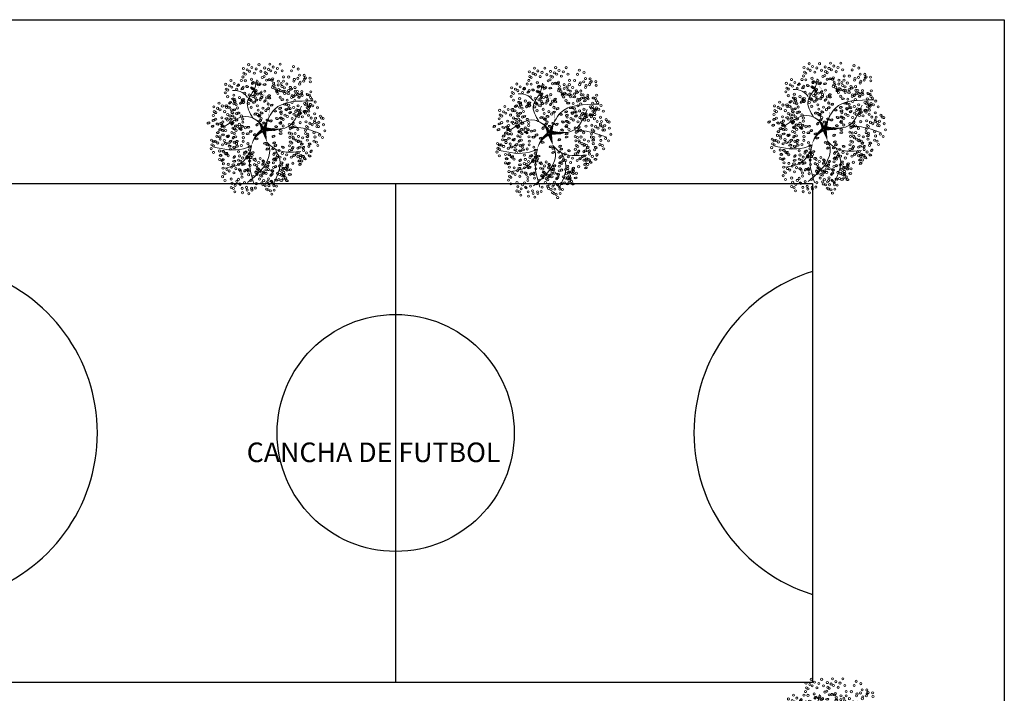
# Model space of a CAD drawing. Header units: millimetres. Extents: x 2197 to 2474, y 331 to 418.
# Tile 10 of 12: x 2276 to 2312, y 371 to 396. Entities that reach past the tile are written whole.
import ezdxf

# ---------------------------------------------------------------- set-up
doc = ezdxf.new("R2010")
doc.units = ezdxf.units.MM
doc.layers.add('01 - Vegetación', color=3, linetype='Continuous', lineweight=0)
doc.layers.add('Cotas', color=3, linetype='Continuous')

# ---------------------------------------------------------------- blocks, each defined once
blk = doc.blocks.new('17')
at = {"layer": '01 - Vegetación'}
for points in [[(4495.84, 1680.23, 1.33, 0.0221, 0.199177), (4489.97, 1684.48, 0.0221, 0.0221, 1.224983)], [(4496.02, 1680.23, 1.33, 0.0221, 0.286986), (4500.47, 1683.82, 0.0221, 0.0221, -1.494927)], [(4496.02, 1679.76, 1.77, 0.0221, 0), (4491.39, 1678.53, 0.0221, 0.0221, 0)], [(4496.02, 1679.66, 1.77, 0.0221, 0), (4500.28, 1678.15, 0.0221, 0.0221, 0)], [(4496.4, 1679.85, 1.77, 0.0221, 0.074947), (4496.4, 1672.95, 0.0221, 0.0221, 0.762797)], [(4497.07, 1679.43, 0.133, 0.0221, 0.381476), (4512.91, 1682.47, 0.0221, 0.0221, -1.841687)]]:
    blk.add_lwpolyline(points, format="xyseb", dxfattribs=at)
for points in [[(4490, 1684.47), (4488.83, 1687.51), (4489.5, 1699.09)], [(4487.73, 1684.98), (4483.44, 1688.25), (4481.42, 1694.81)], [(4497.83, 1680.19), (4501.11, 1685.48), (4497.33, 1694.81)], [(4508.5, 1685.98), (4510.45, 1688), (4511.21, 1691.78)], [(4490, 1684.47), (4482.94, 1685.23), (4475.36, 1683.47)], [(4491.39, 1678.53), (4489.02, 1677.58), (4485.46, 1677.92), (4475.87, 1685.99)], [(4500.47, 1683.82), (4506.92, 1685.99), (4511.46, 1683.47), (4515.25, 1682.46)], [(4488.74, 1675.4), (4484.7, 1673.64), (4475.11, 1676.16)], [(4491.39, 1678.53), (4489, 1675.9), (4487.73, 1665.57)], [(4496.57, 1678.43), (4497.07, 1670.86), (4505.15, 1665.32)], [(4497.07, 1679.43), (4503.89, 1675.65), (4507.17, 1660.78)], [(4497.07, 1670.11), (4496.82, 1665.57), (4494.55, 1658.01)]]:
    blk.add_spline(points, degree=3, dxfattribs=at)
blk = doc.blocks.new('16')
at = {"layer": '01 - Vegetación'}
h = blk.add_hatch(color=40, dxfattribs=at)
h.set_gradient(color1=(255, 191, 0), color2=(223, 255, 127), rotation=180, centered=1, tint=1, name='INVSPHERICAL')
edge = h.paths.add_edge_path()
edge.add_ellipse((4538.847, 1678.642), major_axis=(-0.0033, 0.0777), ratio=0.578492, start_angle=0, end_angle=360, ccw=False)
edge = h.paths.add_edge_path()
edge.add_ellipse((4538.961, 1678.487), major_axis=(-0.0349, 0.0695), ratio=0.578492, start_angle=0, end_angle=360, ccw=False)
edge = h.paths.add_edge_path()
edge.add_ellipse((4538.69, 1678.926), major_axis=(-0.0594, 0.0503), ratio=0.578492, start_angle=0, end_angle=360, ccw=False)
edge = h.paths.add_edge_path()
edge.add_ellipse((4538.676, 1678.266), major_axis=(-0.0033, 0.0777), ratio=0.578492, start_angle=0, end_angle=360, ccw=False)
edge = h.paths.add_edge_path()
edge.add_ellipse((4541.23, 1679.281), major_axis=(0.0274, 0.0728), ratio=0.578492, start_angle=0, end_angle=360, ccw=False)
edge = h.paths.add_edge_path()
edge.add_ellipse((4540.829, 1679.36), major_axis=(-0.0349, 0.0695), ratio=0.578492, start_angle=0, end_angle=360, ccw=False)
edge = h.paths.add_edge_path()
edge.add_ellipse((4541.174, 1679.607), major_axis=(-0.0349, 0.0695), ratio=0.578492, start_angle=0, end_angle=360, ccw=False)
edge = h.paths.add_edge_path()
edge.add_ellipse((4541.072, 1679.421), major_axis=(0.0274, 0.0728), ratio=0.578492, start_angle=0, end_angle=360, ccw=False)
edge = h.paths.add_edge_path()
edge.add_ellipse((4540.113, 1679.632), major_axis=(-0.0349, 0.0695), ratio=0.578492, start_angle=0, end_angle=360, ccw=False)
edge = h.paths.add_edge_path()
edge.add_ellipse((4540.279, 1679.843), major_axis=(-0.0349, 0.0695), ratio=0.578492, start_angle=0, end_angle=360, ccw=False)
edge = h.paths.add_edge_path()
edge.add_ellipse((4540.165, 1679.999), major_axis=(-0.0033, 0.0777), ratio=0.578492, start_angle=0, end_angle=360, ccw=False)
edge = h.paths.add_edge_path()
edge.add_ellipse((4540.499, 1679.956), major_axis=(-0.0033, 0.0777), ratio=0.578492, start_angle=0, end_angle=360, ccw=False)
edge = h.paths.add_edge_path()
edge.add_ellipse((4540.629, 1679.513), major_axis=(-0.0594, 0.0503), ratio=0.578492, start_angle=0, end_angle=360, ccw=False)
edge = h.paths.add_edge_path()
edge.add_ellipse((4540.551, 1680.278), major_axis=(0.0274, 0.0728), ratio=0.578492, start_angle=0, end_angle=360, ccw=False)
edge = h.paths.add_edge_path()
edge.add_ellipse((4539.201, 1679.744), major_axis=(-0.0033, 0.0777), ratio=0.578492, start_angle=0, end_angle=360, ccw=False)
edge = h.paths.add_edge_path()
edge.add_ellipse((4539.14, 1679.893), major_axis=(0.0274, 0.0728), ratio=0.578492, start_angle=0, end_angle=360, ccw=False)
edge = h.paths.add_edge_path()
edge.add_ellipse((4539.208, 1680.126), major_axis=(-0.0033, 0.0777), ratio=0.578492, start_angle=0, end_angle=360, ccw=False)
edge = h.paths.add_edge_path()
edge.add_ellipse((4538.979, 1680.681), major_axis=(-0.0594, 0.0503), ratio=0.578492, start_angle=0, end_angle=360, ccw=False)
edge = h.paths.add_edge_path()
edge.add_ellipse((4538.577, 1680.728), major_axis=(-0.0033, 0.0777), ratio=0.578492, start_angle=0, end_angle=360, ccw=False)
edge = h.paths.add_edge_path()
edge.add_ellipse((4538.926, 1680.033), major_axis=(0.0274, 0.0728), ratio=0.578492, start_angle=0, end_angle=360, ccw=False)
edge = h.paths.add_edge_path()
edge.add_ellipse((4538.95, 1679.842), major_axis=(0.0274, 0.0728), ratio=0.578492, start_angle=0, end_angle=360, ccw=False)
edge = h.paths.add_edge_path()
edge.add_ellipse((4538.621, 1680.191), major_axis=(-0.0349, 0.0695), ratio=0.578492, start_angle=0, end_angle=360, ccw=False)
edge = h.paths.add_edge_path()
edge.add_ellipse((4538.328, 1680.411), major_axis=(0.0274, 0.0728), ratio=0.578492, start_angle=0, end_angle=360, ccw=False)
edge = h.paths.add_edge_path()
edge.add_ellipse((4538.283, 1680.138), major_axis=(-0.0594, 0.0503), ratio=0.578492, start_angle=0, end_angle=360, ccw=False)
edge = h.paths.add_edge_path()
edge.add_ellipse((4538.32, 1679.993), major_axis=(-0.0594, 0.0503), ratio=0.578492, start_angle=0, end_angle=360, ccw=False)
edge = h.paths.add_edge_path()
edge.add_ellipse((4538.755, 1680.687), major_axis=(-0.0033, 0.0777), ratio=0.578492, start_angle=0, end_angle=360, ccw=False)
edge = h.paths.add_edge_path()
edge.add_ellipse((4538.834, 1681.261), major_axis=(-0.0349, 0.0695), ratio=0.578492, start_angle=0, end_angle=360, ccw=False)
edge = h.paths.add_edge_path()
edge.add_ellipse((4539.054, 1681.374), major_axis=(-0.0033, 0.0777), ratio=0.578492, start_angle=0, end_angle=360, ccw=False)
edge = h.paths.add_edge_path()
edge.add_ellipse((4539.147, 1681.076), major_axis=(-0.0594, 0.0503), ratio=0.578492, start_angle=0, end_angle=360, ccw=False)
edge = h.paths.add_edge_path()
edge.add_ellipse((4539.52, 1680.541), major_axis=(-0.0033, 0.0777), ratio=0.578492, start_angle=0, end_angle=360, ccw=False)
edge = h.paths.add_edge_path()
edge.add_ellipse((4539.459, 1680.689), major_axis=(0.0274, 0.0728), ratio=0.578492, start_angle=0, end_angle=360, ccw=False)
edge = h.paths.add_edge_path()
edge.add_ellipse((4539.527, 1680.923), major_axis=(-0.0033, 0.0777), ratio=0.578492, start_angle=0, end_angle=360, ccw=False)
edge = h.paths.add_edge_path()
edge.add_ellipse((4539.265, 1681.244), major_axis=(0.0274, 0.0728), ratio=0.578492, start_angle=0, end_angle=360, ccw=False)
edge = h.paths.add_edge_path()
edge.add_ellipse((4539.188, 1677.478), major_axis=(-0.0594, 0.0503), ratio=0.578492, start_angle=0, end_angle=360, ccw=False)
edge = h.paths.add_edge_path()
edge.add_ellipse((4539.473, 1678.19), major_axis=(0.0274, 0.0728), ratio=0.578492, start_angle=0, end_angle=360, ccw=False)
edge = h.paths.add_edge_path()
edge.add_ellipse((4540.696, 1678.325), major_axis=(0.0274, 0.0728), ratio=0.578492, start_angle=0, end_angle=360, ccw=False)
edge = h.paths.add_edge_path()
edge.add_ellipse((4540.33, 1678.305), major_axis=(-0.0033, 0.0777), ratio=0.578492, start_angle=0, end_angle=360, ccw=False)
edge = h.paths.add_edge_path()
edge.add_ellipse((4540.174, 1678.307), major_axis=(-0.0033, 0.0777), ratio=0.578492, start_angle=0, end_angle=360, ccw=False)
edge = h.paths.add_edge_path()
edge.add_ellipse((4540.488, 1677.717), major_axis=(-0.0594, 0.0503), ratio=0.578492, start_angle=0, end_angle=360, ccw=False)
edge = h.paths.add_edge_path()
edge.add_ellipse((4540.676, 1677.675), major_axis=(-0.0594, 0.0503), ratio=0.578492, start_angle=0, end_angle=360, ccw=False)
edge = h.paths.add_edge_path()
edge.add_ellipse((4539.469, 1677.341), major_axis=(-0.0033, 0.0777), ratio=0.578492, start_angle=0, end_angle=360, ccw=False)
edge = h.paths.add_edge_path()
edge.add_ellipse((4539.773, 1677.406), major_axis=(-0.0594, 0.0503), ratio=0.578492, start_angle=0, end_angle=360, ccw=False)
edge = h.paths.add_edge_path()
edge.add_ellipse((4539.631, 1677.23), major_axis=(-0.0349, 0.0695), ratio=0.578492, start_angle=0, end_angle=360, ccw=False)
edge = h.paths.add_edge_path()
edge.add_ellipse((4539.445, 1677.695), major_axis=(-0.0594, 0.0503), ratio=0.578492, start_angle=0, end_angle=360, ccw=False)
edge = h.paths.add_edge_path()
edge.add_ellipse((4542.676, 1679.136), major_axis=(-0.0033, 0.0777), ratio=0.578492, start_angle=0, end_angle=360, ccw=False)
edge = h.paths.add_edge_path()
edge.add_ellipse((4542.661, 1679.428), major_axis=(-0.0033, 0.0777), ratio=0.578492, start_angle=0, end_angle=360, ccw=False)
edge = h.paths.add_edge_path()
edge.add_ellipse((4542.742, 1679.554), major_axis=(-0.0033, 0.0777), ratio=0.578492, start_angle=0, end_angle=360, ccw=False)
edge = h.paths.add_edge_path()
edge.add_ellipse((4542.776, 1679.728), major_axis=(-0.0349, 0.0695), ratio=0.578492, start_angle=0, end_angle=360, ccw=False)
edge = h.paths.add_edge_path()
edge.add_ellipse((4542.477, 1679.745), major_axis=(0.0274, 0.0728), ratio=0.578492, start_angle=0, end_angle=360, ccw=False)
edge = h.paths.add_edge_path()
edge.add_ellipse((4542.578, 1680.02), major_axis=(0.0274, 0.0728), ratio=0.578492, start_angle=0, end_angle=360, ccw=False)
edge = h.paths.add_edge_path()
edge.add_ellipse((4542.466, 1680.268), major_axis=(-0.0349, 0.0695), ratio=0.578492, start_angle=0, end_angle=360, ccw=False)
edge = h.paths.add_edge_path()
edge.add_ellipse((4542.632, 1680.479), major_axis=(-0.0349, 0.0695), ratio=0.578492, start_angle=0, end_angle=360, ccw=False)
edge = h.paths.add_edge_path()
edge.add_ellipse((4542.359, 1679.577), major_axis=(-0.0594, 0.0503), ratio=0.578492, start_angle=0, end_angle=360, ccw=False)
edge = h.paths.add_edge_path()
edge.add_ellipse((4542.171, 1679.619), major_axis=(-0.0594, 0.0503), ratio=0.578492, start_angle=0, end_angle=360, ccw=False)
edge = h.paths.add_edge_path()
edge.add_ellipse((4542.246, 1679.328), major_axis=(-0.0594, 0.0503), ratio=0.578492, start_angle=0, end_angle=360, ccw=False)
edge = h.paths.add_edge_path()
edge.add_ellipse((4542.369, 1678.498), major_axis=(0.0274, 0.0728), ratio=0.578492, start_angle=0, end_angle=360, ccw=False)
edge = h.paths.add_edge_path()
edge.add_ellipse((4542.902, 1678.749), major_axis=(-0.0349, 0.0695), ratio=0.578492, start_angle=0, end_angle=360, ccw=False)
edge = h.paths.add_edge_path()
edge.add_ellipse((4542.925, 1678.897), major_axis=(-0.0349, 0.0695), ratio=0.578492, start_angle=0, end_angle=360, ccw=False)
edge = h.paths.add_edge_path()
edge.add_ellipse((4542.628, 1678.671), major_axis=(-0.0033, 0.0777), ratio=0.578492, start_angle=0, end_angle=360, ccw=False)
edge = h.paths.add_edge_path()
edge.add_ellipse((4542.11, 1678.896), major_axis=(-0.0349, 0.0695), ratio=0.578492, start_angle=0, end_angle=360, ccw=False)
edge = h.paths.add_edge_path()
edge.add_ellipse((4542.34, 1678.18), major_axis=(-0.0349, 0.0695), ratio=0.578492, start_angle=0, end_angle=360, ccw=False)
edge = h.paths.add_edge_path()
edge.add_ellipse((4538.137, 1679.191), major_axis=(-0.0349, 0.0695), ratio=0.578492, start_angle=0, end_angle=360, ccw=False)
edge = h.paths.add_edge_path()
edge.add_ellipse((4538.099, 1678.758), major_axis=(-0.0594, 0.0503), ratio=0.578492, start_angle=0, end_angle=360, ccw=False)
edge = h.paths.add_edge_path()
edge.add_ellipse((4537.796, 1678.552), major_axis=(0.0274, 0.0728), ratio=0.578492, start_angle=0, end_angle=360, ccw=False)
edge = h.paths.add_edge_path()
edge.add_ellipse((4537.776, 1678.277), major_axis=(-0.0033, 0.0777), ratio=0.578492, start_angle=0, end_angle=360, ccw=False)
edge = h.paths.add_edge_path()
edge.add_ellipse((4539.181, 1678.6), major_axis=(-0.0033, 0.0777), ratio=0.578492, start_angle=0, end_angle=360, ccw=False)
edge = h.paths.add_edge_path()
edge.add_ellipse((4538.502, 1678.968), major_axis=(-0.0594, 0.0503), ratio=0.578492, start_angle=0, end_angle=360, ccw=False)
edge = h.paths.add_edge_path()
edge.add_ellipse((4538.615, 1679.216), major_axis=(-0.0594, 0.0503), ratio=0.578492, start_angle=0, end_angle=360, ccw=False)
edge = h.paths.add_edge_path()
edge.add_ellipse((4538.188, 1679.557), major_axis=(-0.0033, 0.0777), ratio=0.578492, start_angle=0, end_angle=360, ccw=False)
edge = h.paths.add_edge_path()
edge.add_ellipse((4538.203, 1679.265), major_axis=(-0.0033, 0.0777), ratio=0.578492, start_angle=0, end_angle=360, ccw=False)
edge = h.paths.add_edge_path()
edge.add_ellipse((4538.285, 1679.391), major_axis=(-0.0033, 0.0777), ratio=0.578492, start_angle=0, end_angle=360, ccw=False)
edge = h.paths.add_edge_path()
edge.add_ellipse((4538.856, 1679.647), major_axis=(-0.0349, 0.0695), ratio=0.578492, start_angle=0, end_angle=360, ccw=False)
edge = h.paths.add_edge_path()
edge.add_ellipse((4538.272, 1678.751), major_axis=(0.0274, 0.0728), ratio=0.578492, start_angle=0, end_angle=360, ccw=False)
edge = h.paths.add_edge_path()
edge.add_ellipse((4540.863, 1678.985), major_axis=(0.0274, 0.0728), ratio=0.578492, start_angle=0, end_angle=360, ccw=False)
edge = h.paths.add_edge_path()
edge.add_ellipse((4540.823, 1678.811), major_axis=(-0.0349, 0.0695), ratio=0.578492, start_angle=0, end_angle=360, ccw=False)
edge = h.paths.add_edge_path()
edge.add_ellipse((4541.446, 1678.949), major_axis=(-0.0349, 0.0695), ratio=0.578492, start_angle=0, end_angle=360, ccw=False)
edge = h.paths.add_edge_path()
edge.add_ellipse((4540.434, 1680.393), major_axis=(-0.0033, 0.0777), ratio=0.578492, start_angle=0, end_angle=360, ccw=False)
edge = h.paths.add_edge_path()
edge.add_ellipse((4540.419, 1680.685), major_axis=(-0.0033, 0.0777), ratio=0.578492, start_angle=0, end_angle=360, ccw=False)
edge = h.paths.add_edge_path()
edge.add_ellipse((4539.773, 1680.547), major_axis=(-0.0349, 0.0695), ratio=0.578492, start_angle=0, end_angle=360, ccw=False)
edge = h.paths.add_edge_path()
edge.add_ellipse((4539.782, 1680.87), major_axis=(-0.0349, 0.0695), ratio=0.578492, start_angle=0, end_angle=360, ccw=False)
edge = h.paths.add_edge_path()
edge.add_ellipse((4539.668, 1681.126), major_axis=(0.0274, 0.0728), ratio=0.578492, start_angle=0, end_angle=360, ccw=False)
edge = h.paths.add_edge_path()
edge.add_ellipse((4540.336, 1681.276), major_axis=(0.0274, 0.0728), ratio=0.578492, start_angle=0, end_angle=360, ccw=False)
edge = h.paths.add_edge_path()
edge.add_ellipse((4540.381, 1681.413), major_axis=(-0.0349, 0.0695), ratio=0.578492, start_angle=0, end_angle=360, ccw=False)
edge = h.paths.add_edge_path()
edge.add_ellipse((4540.225, 1681.525), major_axis=(-0.0349, 0.0695), ratio=0.578492, start_angle=0, end_angle=360, ccw=False)
edge = h.paths.add_edge_path()
edge.add_ellipse((4540.009, 1681.424), major_axis=(-0.0033, 0.0777), ratio=0.578492, start_angle=0, end_angle=360, ccw=False)
edge = h.paths.add_edge_path()
edge.add_ellipse((4540.106, 1681.258), major_axis=(-0.0033, 0.0777), ratio=0.578492, start_angle=0, end_angle=360, ccw=False)
edge = h.paths.add_edge_path()
edge.add_ellipse((4540.036, 1680.989), major_axis=(-0.0594, 0.0503), ratio=0.578492, start_angle=0, end_angle=360, ccw=False)
edge = h.paths.add_edge_path()
edge.add_ellipse((4539.967, 1680.73), major_axis=(-0.0594, 0.0503), ratio=0.578492, start_angle=0, end_angle=360, ccw=False)
edge = h.paths.add_edge_path()
edge.add_ellipse((4541.92, 1680.217), major_axis=(-0.0033, 0.0777), ratio=0.578492, start_angle=0, end_angle=360, ccw=False)
edge = h.paths.add_edge_path()
edge.add_ellipse((4541.222, 1680.466), major_axis=(-0.0349, 0.0695), ratio=0.578492, start_angle=0, end_angle=360, ccw=False)
edge = h.paths.add_edge_path()
edge.add_ellipse((4541.387, 1680.676), major_axis=(-0.0349, 0.0695), ratio=0.578492, start_angle=0, end_angle=360, ccw=False)
edge = h.paths.add_edge_path()
edge.add_ellipse((4541.251, 1680.784), major_axis=(0.0274, 0.0728), ratio=0.578492, start_angle=0, end_angle=360, ccw=False)
edge = h.paths.add_edge_path()
edge.add_ellipse((4541.818, 1680.659), major_axis=(0.0274, 0.0728), ratio=0.578492, start_angle=0, end_angle=360, ccw=False)
edge = h.paths.add_edge_path()
edge.add_ellipse((4541.942, 1680.743), major_axis=(0.0274, 0.0728), ratio=0.578492, start_angle=0, end_angle=360, ccw=False)
edge = h.paths.add_edge_path()
edge.add_ellipse((4541.762, 1680.886), major_axis=(-0.0349, 0.0695), ratio=0.578492, start_angle=0, end_angle=360, ccw=False)
edge = h.paths.add_edge_path()
edge.add_ellipse((4541.592, 1681.082), major_axis=(-0.0033, 0.0777), ratio=0.578492, start_angle=0, end_angle=360, ccw=False)
edge = h.paths.add_edge_path()
edge.add_ellipse((4541.511, 1680.956), major_axis=(-0.0033, 0.0777), ratio=0.578492, start_angle=0, end_angle=360, ccw=False)
edge = h.paths.add_edge_path()
edge.add_ellipse((4541.775, 1680.201), major_axis=(-0.0594, 0.0503), ratio=0.578492, start_angle=0, end_angle=360, ccw=False)
edge = h.paths.add_edge_path()
edge.add_ellipse((4541.737, 1680.346), major_axis=(-0.0594, 0.0503), ratio=0.578492, start_angle=0, end_angle=360, ccw=False)
edge = h.paths.add_edge_path()
edge.add_ellipse((4541.843, 1679.118), major_axis=(-0.0594, 0.0503), ratio=0.578492, start_angle=0, end_angle=360, ccw=False)
edge = h.paths.add_edge_path()
edge.add_ellipse((4541.881, 1679.551), major_axis=(-0.0349, 0.0695), ratio=0.578492, start_angle=0, end_angle=360, ccw=False)
edge = h.paths.add_edge_path()
edge.add_ellipse((4542.015, 1679.29), major_axis=(-0.0349, 0.0695), ratio=0.578492, start_angle=0, end_angle=360, ccw=False)
edge = h.paths.add_edge_path()
edge.add_ellipse((4541.91, 1679.869), major_axis=(0.0274, 0.0728), ratio=0.578492, start_angle=0, end_angle=360, ccw=False)
edge = h.paths.add_edge_path()
edge.add_ellipse((4541.769, 1679.666), major_axis=(-0.0033, 0.0777), ratio=0.578492, start_angle=0, end_angle=360, ccw=False)
edge = h.paths.add_edge_path()
edge.add_ellipse((4539.676, 1679.115), major_axis=(-0.0033, 0.0777), ratio=0.578492, start_angle=0, end_angle=360, ccw=False)
edge = h.paths.add_edge_path()
edge.add_ellipse((4539.594, 1678.989), major_axis=(-0.0033, 0.0777), ratio=0.578492, start_angle=0, end_angle=360, ccw=False)
edge = h.paths.add_edge_path()
edge.add_ellipse((4539.898, 1679.531), major_axis=(-0.0033, 0.0777), ratio=0.578492, start_angle=0, end_angle=360, ccw=False)
edge = h.paths.add_edge_path()
edge.add_ellipse((4539.697, 1678.641), major_axis=(-0.0349, 0.0695), ratio=0.578492, start_angle=0, end_angle=360, ccw=False)
edge = h.paths.add_edge_path()
edge.add_ellipse((4539.398, 1678.691), major_axis=(-0.0349, 0.0695), ratio=0.578492, start_angle=0, end_angle=360, ccw=False)
edge = h.paths.add_edge_path()
edge.add_ellipse((4539.555, 1678.579), major_axis=(-0.0349, 0.0695), ratio=0.578492, start_angle=0, end_angle=360, ccw=False)
edge = h.paths.add_edge_path()
edge.add_ellipse((4540.714, 1679.167), major_axis=(0.0274, 0.0728), ratio=0.578492, start_angle=0, end_angle=360, ccw=False)
edge = h.paths.add_edge_path()
edge.add_ellipse((4540.549, 1681.79), major_axis=(-0.0349, 0.0695), ratio=0.578492, start_angle=0, end_angle=360, ccw=False)
edge = h.paths.add_edge_path()
edge.add_ellipse((4540.715, 1682.001), major_axis=(-0.0349, 0.0695), ratio=0.578492, start_angle=0, end_angle=360, ccw=False)
edge = h.paths.add_edge_path()
edge.add_ellipse((4540.848, 1681.741), major_axis=(-0.0349, 0.0695), ratio=0.578492, start_angle=0, end_angle=360, ccw=False)
edge = h.paths.add_edge_path()
edge.add_ellipse((4540.661, 1681.542), major_axis=(0.0274, 0.0728), ratio=0.578492, start_angle=0, end_angle=360, ccw=False)
edge = h.paths.add_edge_path()
edge.add_ellipse((4540.684, 1681.351), major_axis=(0.0274, 0.0728), ratio=0.578492, start_angle=0, end_angle=360, ccw=False)
edge = h.paths.add_edge_path()
edge.add_ellipse((4540.56, 1681.267), major_axis=(0.0274, 0.0728), ratio=0.578492, start_angle=0, end_angle=360, ccw=False)
edge = h.paths.add_edge_path()
edge.add_ellipse((4540.528, 1678.539), major_axis=(0.0274, 0.0728), ratio=0.578492, start_angle=0, end_angle=360, ccw=False)
edge = h.paths.add_edge_path()
edge.add_ellipse((4540.38, 1678.647), major_axis=(0.0274, 0.0728), ratio=0.578492, start_angle=0, end_angle=360, ccw=False)
edge = h.paths.add_edge_path()
edge.add_ellipse((4540.034, 1678.678), major_axis=(-0.0349, 0.0695), ratio=0.578492, start_angle=0, end_angle=360, ccw=False)
edge = h.paths.add_edge_path()
edge.add_ellipse((4540.944, 1678.493), major_axis=(0.0274, 0.0728), ratio=0.578492, start_angle=0, end_angle=360, ccw=False)
edge = h.paths.add_edge_path()
edge.add_ellipse((4541.625, 1678.77), major_axis=(-0.0349, 0.0695), ratio=0.578492, start_angle=0, end_angle=360, ccw=False)
edge = h.paths.add_edge_path()
edge.add_ellipse((4541.994, 1678.887), major_axis=(0.0274, 0.0728), ratio=0.578492, start_angle=0, end_angle=360, ccw=False)
edge = h.paths.add_edge_path()
edge.add_ellipse((4541.336, 1678.598), major_axis=(0.0274, 0.0728), ratio=0.578492, start_angle=0, end_angle=360, ccw=False)
edge = h.paths.add_edge_path()
edge.add_ellipse((4539.381, 1678.993), major_axis=(-0.0349, 0.0695), ratio=0.578492, start_angle=0, end_angle=360, ccw=False)
edge = h.paths.add_edge_path()
edge.add_ellipse((4540.938, 1681.079), major_axis=(-0.0033, 0.0777), ratio=0.578492, start_angle=0, end_angle=360, ccw=False)
edge = h.paths.add_edge_path()
edge.add_ellipse((4540.699, 1680.759), major_axis=(-0.0594, 0.0503), ratio=0.578492, start_angle=0, end_angle=360, ccw=False)
edge = h.paths.add_edge_path()
edge.add_ellipse((4540.908, 1680.857), major_axis=(-0.0349, 0.0695), ratio=0.578492, start_angle=0, end_angle=360, ccw=False)
edge = h.paths.add_edge_path()
edge.add_ellipse((4540.863, 1680.561), major_axis=(-0.0349, 0.0695), ratio=0.578492, start_angle=0, end_angle=360, ccw=False)
edge = h.paths.add_edge_path()
edge.add_ellipse((4540.564, 1680.61), major_axis=(-0.0349, 0.0695), ratio=0.578492, start_angle=0, end_angle=360, ccw=False)
edge = h.paths.add_edge_path()
edge.add_ellipse((4539.771, 1681.729), major_axis=(-0.0349, 0.0695), ratio=0.578492, start_angle=0, end_angle=360, ccw=False)
edge = h.paths.add_edge_path()
edge.add_ellipse((4540.968, 1678.302), major_axis=(0.0274, 0.0728), ratio=0.578492, start_angle=0, end_angle=360, ccw=False)
edge = h.paths.add_edge_path()
edge.add_ellipse((4541.908, 1678.227), major_axis=(-0.0033, 0.0777), ratio=0.578492, start_angle=0, end_angle=360, ccw=False)
edge = h.paths.add_edge_path()
edge.add_ellipse((4541.283, 1678.297), major_axis=(-0.0349, 0.0695), ratio=0.578492, start_angle=0, end_angle=360, ccw=False)
edge = h.paths.add_edge_path()
edge.add_ellipse((4541.463, 1678.333), major_axis=(-0.0349, 0.0695), ratio=0.578492, start_angle=0, end_angle=360, ccw=False)
edge = h.paths.add_edge_path()
edge.add_ellipse((4538.021, 1678.159), major_axis=(0.0274, 0.0728), ratio=0.578492, start_angle=0, end_angle=360, ccw=False)
edge = h.paths.add_edge_path()
edge.add_ellipse((4537.772, 1677.992), major_axis=(0.0274, 0.0728), ratio=0.578492, start_angle=0, end_angle=360, ccw=False)
edge = h.paths.add_edge_path()
edge.add_ellipse((4538.082, 1677.841), major_axis=(-0.0033, 0.0777), ratio=0.578492, start_angle=0, end_angle=360, ccw=False)
edge = h.paths.add_edge_path()
edge.add_ellipse((4538.572, 1677.966), major_axis=(-0.0349, 0.0695), ratio=0.578492, start_angle=0, end_angle=360, ccw=False)
edge = h.paths.add_edge_path()
edge.add_ellipse((4538.311, 1677.99), major_axis=(0.0274, 0.0728), ratio=0.578492, start_angle=0, end_angle=360, ccw=False)
edge = h.paths.add_edge_path()
edge.add_ellipse((4538.394, 1678.174), major_axis=(0.0274, 0.0728), ratio=0.578492, start_angle=0, end_angle=360, ccw=False)
edge = h.paths.add_edge_path()
edge.add_ellipse((4538.776, 1677.355), major_axis=(-0.0349, 0.0695), ratio=0.578492, start_angle=0, end_angle=360, ccw=False)
edge = h.paths.add_edge_path()
edge.add_ellipse((4538.597, 1677.319), major_axis=(-0.0349, 0.0695), ratio=0.578492, start_angle=0, end_angle=360, ccw=False)
edge = h.paths.add_edge_path()
edge.add_ellipse((4539.063, 1677.621), major_axis=(-0.0349, 0.0695), ratio=0.578492, start_angle=0, end_angle=360, ccw=False)
edge = h.paths.add_edge_path()
edge.add_ellipse((4539.033, 1676.828), major_axis=(0.0274, 0.0728), ratio=0.578492, start_angle=0, end_angle=360, ccw=False)
edge = h.paths.add_edge_path()
edge.add_ellipse((4539.009, 1677.162), major_axis=(0.0274, 0.0728), ratio=0.578492, start_angle=0, end_angle=360, ccw=False)
edge = h.paths.add_edge_path()
edge.add_ellipse((4538.885, 1677.078), major_axis=(0.0274, 0.0728), ratio=0.578492, start_angle=0, end_angle=360, ccw=False)
edge = h.paths.add_edge_path()
edge.add_ellipse((4539.054, 1677.298), major_axis=(-0.0349, 0.0695), ratio=0.578492, start_angle=0, end_angle=360, ccw=False)
edge = h.paths.add_edge_path()
edge.add_ellipse((4542.221, 1677.913), major_axis=(-0.0033, 0.0777), ratio=0.578492, start_angle=0, end_angle=360, ccw=False)
edge = h.paths.add_edge_path()
edge.add_ellipse((4542.451, 1677.771), major_axis=(-0.0349, 0.0695), ratio=0.578492, start_angle=0, end_angle=360, ccw=False)
edge = h.paths.add_edge_path()
edge.add_ellipse((4541.18, 1677.355), major_axis=(-0.0349, 0.0695), ratio=0.578492, start_angle=0, end_angle=360, ccw=False)
edge = h.paths.add_edge_path()
edge.add_ellipse((4541.671, 1678.102), major_axis=(-0.0033, 0.0777), ratio=0.578492, start_angle=0, end_angle=360, ccw=False)
edge = h.paths.add_edge_path()
edge.add_ellipse((4541.411, 1678.017), major_axis=(-0.0033, 0.0777), ratio=0.578492, start_angle=0, end_angle=360, ccw=False)
edge = h.paths.add_edge_path()
edge.add_ellipse((4542.075, 1677.637), major_axis=(-0.0594, 0.0503), ratio=0.578492, start_angle=0, end_angle=360, ccw=False)
edge = h.paths.add_edge_path()
edge.add_ellipse((4541.252, 1677.826), major_axis=(-0.0349, 0.0695), ratio=0.578492, start_angle=0, end_angle=360, ccw=False)
edge = h.paths.add_edge_path()
edge.add_ellipse((4541.596, 1676.853), major_axis=(-0.0033, 0.0777), ratio=0.578492, start_angle=0, end_angle=360, ccw=False)
edge = h.paths.add_edge_path()
edge.add_ellipse((4541.655, 1677.018), major_axis=(-0.0033, 0.0777), ratio=0.578492, start_angle=0, end_angle=360, ccw=False)
edge = h.paths.add_edge_path()
edge.add_ellipse((4542.033, 1677.371), major_axis=(-0.0349, 0.0695), ratio=0.578492, start_angle=0, end_angle=360, ccw=False)
edge = h.paths.add_edge_path()
edge.add_ellipse((4542.19, 1677.259), major_axis=(-0.0349, 0.0695), ratio=0.578492, start_angle=0, end_angle=360, ccw=False)
edge = h.paths.add_edge_path()
edge.add_ellipse((4542.168, 1676.931), major_axis=(0.0274, 0.0728), ratio=0.578492, start_angle=0, end_angle=360, ccw=False)
edge = h.paths.add_edge_path()
edge.add_ellipse((4542.176, 1677.433), major_axis=(-0.0349, 0.0695), ratio=0.578492, start_angle=0, end_angle=360, ccw=False)
edge = h.paths.add_edge_path()
edge.add_ellipse((4541.313, 1677.094), major_axis=(-0.0349, 0.0695), ratio=0.578492, start_angle=0, end_angle=360, ccw=False)
edge = h.paths.add_edge_path()
edge.add_ellipse((4541.359, 1677.391), major_axis=(-0.0349, 0.0695), ratio=0.578492, start_angle=0, end_angle=360, ccw=False)
edge = h.paths.add_edge_path()
edge.add_ellipse((4540.019, 1676.943), major_axis=(-0.0349, 0.0695), ratio=0.578492, start_angle=0, end_angle=360, ccw=False)
edge = h.paths.add_edge_path()
edge.add_ellipse((4539.641, 1676.826), major_axis=(0.0274, 0.0728), ratio=0.578492, start_angle=0, end_angle=360, ccw=False)
edge = h.paths.add_edge_path()
edge.add_ellipse((4539.262, 1676.754), major_axis=(-0.0594, 0.0503), ratio=0.578492, start_angle=0, end_angle=360, ccw=False)
edge = h.paths.add_edge_path()
edge.add_ellipse((4539.45, 1677.146), major_axis=(-0.0594, 0.0503), ratio=0.578492, start_angle=0, end_angle=360, ccw=False)
at = {"layer": '01 - Vegetación', "extrusion": (0, 0, -1)}
for centre, major_axis in [((4540.715, 1682.001), (-0.0349, 0.0695)), ((4539.771, 1681.729), (-0.0349, 0.0695)), ((4540.225, 1681.525), (-0.0349, 0.0695)), ((4540.549, 1681.79), (-0.0349, 0.0695)), ((4540.848, 1681.741), (-0.0349, 0.0695)), ((4538.834, 1681.261), (-0.0349, 0.0695)), ((4539.054, 1681.374), (-0.0033, 0.0777)), ((4539.527, 1680.923), (-0.0033, 0.0777)), ((4540.009, 1681.424), (-0.0033, 0.0777)), ((4540.106, 1681.258), (-0.0033, 0.0777)), ((4540.381, 1681.413), (-0.0349, 0.0695)), ((4540.938, 1681.079), (-0.0033, 0.0777)), ((4541.511, 1680.956), (-0.0033, 0.0777)), ((4541.592, 1681.082), (-0.0033, 0.0777)), ((4538.577, 1680.728), (-0.0033, 0.0777)), ((4538.755, 1680.687), (-0.0033, 0.0777)), ((4539.52, 1680.541), (-0.0033, 0.0777)), ((4539.773, 1680.547), (-0.0349, 0.0695)), ((4539.782, 1680.87), (-0.0349, 0.0695)), ((4540.419, 1680.685), (-0.0033, 0.0777)), ((4540.564, 1680.61), (-0.0349, 0.0695)), ((4540.863, 1680.561), (-0.0349, 0.0695)), ((4540.908, 1680.857), (-0.0349, 0.0695)), ((4541.222, 1680.466), (-0.0349, 0.0695)), ((4541.387, 1680.676), (-0.0349, 0.0695)), ((4541.762, 1680.886), (-0.0349, 0.0695)), ((4542.632, 1680.479), (-0.0349, 0.0695)), ((4538.621, 1680.191), (-0.0349, 0.0695)), ((4539.208, 1680.126), (-0.0033, 0.0777)), ((4540.165, 1679.999), (-0.0033, 0.0777)), ((4540.434, 1680.393), (-0.0033, 0.0777)), ((4540.499, 1679.956), (-0.0033, 0.0777)), ((4541.92, 1680.217), (-0.0033, 0.0777)), ((4542.466, 1680.268), (-0.0349, 0.0695)), ((4538.188, 1679.557), (-0.0033, 0.0777)), ((4538.856, 1679.647), (-0.0349, 0.0695)), ((4539.201, 1679.744), (-0.0033, 0.0777)), ((4539.898, 1679.531), (-0.0033, 0.0777)), ((4540.113, 1679.632), (-0.0349, 0.0695)), ((4540.279, 1679.843), (-0.0349, 0.0695)), ((4541.174, 1679.607), (-0.0349, 0.0695)), ((4541.769, 1679.666), (-0.0033, 0.0777)), ((4541.881, 1679.551), (-0.0349, 0.0695)), ((4542.661, 1679.428), (-0.0033, 0.0777)), ((4542.742, 1679.554), (-0.0033, 0.0777)), ((4542.776, 1679.728), (-0.0349, 0.0695)), ((4538.137, 1679.191), (-0.0349, 0.0695)), ((4538.203, 1679.265), (-0.0033, 0.0777)), ((4538.285, 1679.391), (-0.0033, 0.0777)), ((4539.381, 1678.993), (-0.0349, 0.0695)), ((4539.594, 1678.989), (-0.0033, 0.0777)), ((4539.676, 1679.115), (-0.0033, 0.0777)), ((4540.829, 1679.36), (-0.0349, 0.0695)), ((4541.446, 1678.949), (-0.0349, 0.0695)), ((4542.015, 1679.29), (-0.0349, 0.0695)), ((4542.676, 1679.136), (-0.0033, 0.0777)), ((4538.847, 1678.642), (-0.0033, 0.0777)), ((4538.961, 1678.487), (-0.0349, 0.0695)), ((4539.181, 1678.6), (-0.0033, 0.0777)), ((4539.398, 1678.691), (-0.0349, 0.0695)), ((4539.555, 1678.579), (-0.0349, 0.0695)), ((4539.697, 1678.641), (-0.0349, 0.0695)), ((4540.034, 1678.678), (-0.0349, 0.0695)), ((4540.823, 1678.811), (-0.0349, 0.0695)), ((4541.625, 1678.77), (-0.0349, 0.0695)), ((4542.11, 1678.896), (-0.0349, 0.0695)), ((4542.628, 1678.671), (-0.0033, 0.0777)), ((4542.902, 1678.749), (-0.0349, 0.0695)), ((4542.925, 1678.897), (-0.0349, 0.0695)), ((4537.776, 1678.277), (-0.0033, 0.0777)), ((4538.572, 1677.966), (-0.0349, 0.0695)), ((4538.676, 1678.266), (-0.0033, 0.0777)), ((4540.174, 1678.307), (-0.0033, 0.0777)), ((4540.33, 1678.305), (-0.0033, 0.0777)), ((4541.283, 1678.297), (-0.0349, 0.0695)), ((4541.411, 1678.017), (-0.0033, 0.0777)), ((4541.463, 1678.333), (-0.0349, 0.0695)), ((4541.671, 1678.102), (-0.0033, 0.0777)), ((4541.908, 1678.227), (-0.0033, 0.0777)), ((4542.221, 1677.913), (-0.0033, 0.0777)), ((4542.34, 1678.18), (-0.0349, 0.0695)), ((4538.082, 1677.841), (-0.0033, 0.0777)), ((4539.063, 1677.621), (-0.0349, 0.0695)), ((4541.252, 1677.826), (-0.0349, 0.0695)), ((4542.176, 1677.433), (-0.0349, 0.0695)), ((4542.451, 1677.771), (-0.0349, 0.0695)), ((4538.597, 1677.319), (-0.0349, 0.0695)), ((4538.776, 1677.355), (-0.0349, 0.0695)), ((4539.054, 1677.298), (-0.0349, 0.0695)), ((4539.469, 1677.341), (-0.0033, 0.0777)), ((4539.631, 1677.23), (-0.0349, 0.0695)), ((4540.019, 1676.943), (-0.0349, 0.0695)), ((4541.18, 1677.355), (-0.0349, 0.0695)), ((4541.313, 1677.094), (-0.0349, 0.0695)), ((4541.359, 1677.391), (-0.0349, 0.0695)), ((4541.655, 1677.018), (-0.0033, 0.0777)), ((4542.033, 1677.371), (-0.0349, 0.0695)), ((4542.19, 1677.259), (-0.0349, 0.0695)), ((4541.596, 1676.853), (-0.0033, 0.0777))]:
    blk.add_ellipse(centre, major_axis=major_axis, ratio=0.578492, start_param=3.141593, end_param=9.424778, dxfattribs=at)
for centre, major_axis in [((4540.661, 1681.542), (0.0274, 0.0728)), ((4539.147, 1681.076), (-0.0594, 0.0503)), ((4539.265, 1681.244), (0.0274, 0.0728)), ((4539.668, 1681.126), (0.0274, 0.0728)), ((4540.036, 1680.989), (-0.0594, 0.0503)), ((4540.336, 1681.276), (0.0274, 0.0728)), ((4540.56, 1681.267), (0.0274, 0.0728)), ((4540.684, 1681.351), (0.0274, 0.0728)), ((4538.979, 1680.681), (-0.0594, 0.0503)), ((4539.459, 1680.689), (0.0274, 0.0728)), ((4539.967, 1680.73), (-0.0594, 0.0503)), ((4540.699, 1680.759), (-0.0594, 0.0503)), ((4541.251, 1680.784), (0.0274, 0.0728)), ((4541.818, 1680.659), (0.0274, 0.0728)), ((4541.942, 1680.743), (0.0274, 0.0728)), ((4538.283, 1680.138), (-0.0594, 0.0503)), ((4538.32, 1679.993), (-0.0594, 0.0503)), ((4538.328, 1680.411), (0.0274, 0.0728)), ((4538.926, 1680.033), (0.0274, 0.0728)), ((4540.551, 1680.278), (0.0274, 0.0728)), ((4541.737, 1680.346), (-0.0594, 0.0503)), ((4541.775, 1680.201), (-0.0594, 0.0503)), ((4542.578, 1680.02), (0.0274, 0.0728)), ((4538.95, 1679.842), (0.0274, 0.0728)), ((4539.14, 1679.893), (0.0274, 0.0728)), ((4540.629, 1679.513), (-0.0594, 0.0503)), ((4541.072, 1679.421), (0.0274, 0.0728)), ((4541.91, 1679.869), (0.0274, 0.0728)), ((4542.171, 1679.619), (-0.0594, 0.0503)), ((4542.359, 1679.577), (-0.0594, 0.0503)), ((4542.477, 1679.745), (0.0274, 0.0728)), ((4538.502, 1678.968), (-0.0594, 0.0503)), ((4538.615, 1679.216), (-0.0594, 0.0503)), ((4538.69, 1678.926), (-0.0594, 0.0503)), ((4540.714, 1679.167), (0.0274, 0.0728)), ((4540.863, 1678.985), (0.0274, 0.0728)), ((4541.23, 1679.281), (0.0274, 0.0728)), ((4541.843, 1679.118), (-0.0594, 0.0503)), ((4542.246, 1679.328), (-0.0594, 0.0503)), ((4537.796, 1678.552), (0.0274, 0.0728)), ((4538.099, 1678.758), (-0.0594, 0.0503)), ((4538.272, 1678.751), (0.0274, 0.0728)), ((4540.38, 1678.647), (0.0274, 0.0728)), ((4540.528, 1678.539), (0.0274, 0.0728)), ((4540.944, 1678.493), (0.0274, 0.0728)), ((4541.336, 1678.598), (0.0274, 0.0728)), ((4541.994, 1678.887), (0.0274, 0.0728)), ((4542.369, 1678.498), (0.0274, 0.0728)), ((4537.772, 1677.992), (0.0274, 0.0728)), ((4538.021, 1678.159), (0.0274, 0.0728)), ((4538.311, 1677.99), (0.0274, 0.0728)), ((4538.394, 1678.174), (0.0274, 0.0728)), ((4539.473, 1678.19), (0.0274, 0.0728)), ((4540.696, 1678.325), (0.0274, 0.0728)), ((4540.968, 1678.302), (0.0274, 0.0728)), ((4539.188, 1677.478), (-0.0594, 0.0503)), ((4539.445, 1677.695), (-0.0594, 0.0503)), ((4540.488, 1677.717), (-0.0594, 0.0503)), ((4540.676, 1677.675), (-0.0594, 0.0503)), ((4542.075, 1677.637), (-0.0594, 0.0503)), ((4538.885, 1677.078), (0.0274, 0.0728)), ((4539.009, 1677.162), (0.0274, 0.0728)), ((4539.45, 1677.146), (-0.0594, 0.0503)), ((4539.773, 1677.406), (-0.0594, 0.0503)), ((4542.168, 1676.931), (0.0274, 0.0728)), ((4539.033, 1676.828), (0.0274, 0.0728)), ((4539.262, 1676.754), (-0.0594, 0.0503)), ((4539.641, 1676.826), (0.0274, 0.0728))]:
    blk.add_ellipse(centre, major_axis=major_axis, ratio=0.578492, dxfattribs=at)
blk = doc.blocks.new('18')
at = {"color": 60}
for centre in [(4487.42, 1699.03), (4488.87, 1699.94), (4489.95, 1699.03), (4490.32, 1699.58), (4491.59, 1698.31), (4492.13, 1699.76), (4501.6, 1699.08), (4503.05, 1698.72), (4504.86, 1698.9), (4476.66, 1694.63), (4478.11, 1695.54), (4479.2, 1694.63), (4479.56, 1695.18), (4481.37, 1695.36), (4483.07, 1695.23), (4484.34, 1695.77), (4484.7, 1696.68), (4486.33, 1696.32), (4487.06, 1694.51), (4487.96, 1696.68), (4490.32, 1695.59), (4491.04, 1697.4), (4491.95, 1694.87), (4492.49, 1696.5), (4493.58, 1697.76), (4497.07, 1694.91), (4497.43, 1695.82), (4499.06, 1695.46), (4500.15, 1698.17), (4500.69, 1695.82), (4502.68, 1698.17), (4503.05, 1694.73), (4503.77, 1696.54), (4504.32, 1697.45), (4505.22, 1695.64), (4506.31, 1696.91), (4472.31, 1690.83), (4473.58, 1691.37), (4473.94, 1692.28), (4474.77, 1690.7), (4475.57, 1691.92), (4477.21, 1692.28), (4479.56, 1691.19), (4480.29, 1693), (4480.83, 1693.91), (4481.74, 1692.1), (4482.82, 1693.36), (4486.15, 1693.42), (4488.69, 1692.51), (4491.04, 1693.06), (4491.3, 1691.07), (4493.58, 1693.78), (4494.68, 1691.06), (4495.05, 1691.97), (4495.8, 1694.37), (4496.68, 1691.6), (4498.31, 1691.97), (4498.88, 1692.56), (4499.79, 1693.65), (4500.66, 1690.88), (4501.39, 1692.69), (4501.42, 1691.65), (4501.93, 1693.6), (4503.77, 1692.2), (4504.68, 1694.01), (4506.31, 1692.92), (4471.96, 1687.88), (4473.62, 1688.01), (4475.16, 1688.77), (4475.39, 1689.02), (4475.8, 1687.11), (4476.3, 1690.11), (4477.08, 1689.41), (4477.93, 1688.11), (4479.13, 1688.13), (4480.29, 1688.66), (4481.19, 1690.47), (4482.79, 1688), (4482.82, 1689.38), (4484.06, 1688.54), (4484.42, 1689.44), (4485.25, 1687.86), (4486.05, 1689.08), (4486.77, 1687.27), (4487.68, 1689.44), (4490.04, 1688.36), (4490.76, 1690.17), (4491.67, 1687.63), (4493.06, 1687.57), (4493.41, 1690.52), (4494.72, 1687.69), (4495.88, 1690.38), (4496.26, 1688.46), (4496.5, 1688.71), (4497.4, 1689.79), (4498.18, 1689.1), (4499.03, 1687.8), (4500.23, 1687.82), (4501.39, 1688.34), (4502.29, 1690.16), (4471.57, 1685.45), (4472.98, 1686.09), (4472.98, 1684.29), (4473.62, 1684.42), (4474.01, 1686.34), (4476.7, 1684.68), (4478.11, 1683.78), (4478.87, 1685.57), (4480.28, 1685.7), (4482.43, 1685.04), (4482.71, 1683.28), (4484.1, 1685.17), (4485.63, 1685.94), (4485.87, 1686.18), (4486.27, 1684.27), (4487.55, 1686.58), (4488.4, 1685.28), (4489.6, 1685.3), (4490.76, 1685.82), (4496.9, 1686.8), (4473.75, 1683.01), (4474.95, 1680.14), (4475.42, 1682.63), (4476.58, 1679.78), (4479, 1682.37), (4479.9, 1682.75), (4481.08, 1681.83), (4481.18, 1682.24), (4482.35, 1682.38), (4483.54, 1681.7), (4483.93, 1679.78), (4484.16, 1680.02), (4484.34, 1682.92), (4485.07, 1681.11), (4472.96, 1675.74), (4473.32, 1678.69), (4474.59, 1679.23), (4474.63, 1675.87), (4475.78, 1678.56), (4476.17, 1676.64), (4476.4, 1676.88), (4477.31, 1677.97), (4480.73, 1678.88), (4481.65, 1676.05), (4482.39, 1679.01), (4477.3, 1672.25), (4478.56, 1672.79), (4478.93, 1673.7), (4479.76, 1672.11), (4480.56, 1673.33), (4482.19, 1673.7), (4481.28, 1671.52), (4482.06, 1670.83)]:
    blk.add_circle(centre, 0.405, dxfattribs=at)
at = {"color": 62}
for centre in [(4510.24, 1694.51), (4506.08, 1691.25), (4507.71, 1690.89), (4508.79, 1693.6), (4509.34, 1691.25), (4511.33, 1693.6), (4511.69, 1694.15), (4512.42, 1691.97), (4512.96, 1692.88), (4513.51, 1694.33), (4513.87, 1691.07), (4514.96, 1692.34), (4504.45, 1689.8), (4505.71, 1690.35), (4507.53, 1687.99), (4508.43, 1689.08), (4510.06, 1687.09), (4511.69, 1690.16), (4512.42, 1687.63), (4513.33, 1689.44), (4514.96, 1688.35), (4475.75, 1680.49), (4477.2, 1681.39), (4478.29, 1680.49), (4478.65, 1681.03), (4479.92, 1679.76), (4480.46, 1681.21), (4471.4, 1676.68), (4472.67, 1677.23), (4473.03, 1678.13), (4474.66, 1677.77), (4475.39, 1675.96), (4476.29, 1678.13), (4478.65, 1677.04), (4479.37, 1678.86), (4480.28, 1676.32), (4480.82, 1677.95), (4481.91, 1679.22), (4483.43, 1676.06), (4484.88, 1675.7), (4486.69, 1675.88), (4474.48, 1674.87), (4477.02, 1673.97), (4478.9, 1671.9), (4479.26, 1672.8), (4479.37, 1674.51), (4480.89, 1672.44), (4481.91, 1675.23), (4481.98, 1675.16), (4482.52, 1672.8), (4484.51, 1675.16), (4485.6, 1673.53), (4486.15, 1674.43), (4487.05, 1672.62), (4488.14, 1673.89), (4477.63, 1671.36), (4480.71, 1669.54), (4481.61, 1670.63), (4483.25, 1668.64), (4484.88, 1671.72), (4485.6, 1669.18), (4486.51, 1670.99), (4488.14, 1669.91)]:
    blk.add_circle(centre, 0.405, dxfattribs=at)
at = {"color": 64}
for centre in [(4516.35, 1687.74), (4517.8, 1687.37), (4519.61, 1687.56), (4511.82, 1683.57), (4512.18, 1684.48), (4513.81, 1684.11), (4514.9, 1686.83), (4515.45, 1684.48), (4517.44, 1686.83), (4517.8, 1683.39), (4518.53, 1685.2), (4519.07, 1686.11), (4519.98, 1684.3), (4521.06, 1685.56), (4510.55, 1683.03), (4513.63, 1681.22), (4514.54, 1682.3), (4516.17, 1680.31), (4518.53, 1680.86), (4519.43, 1682.67), (4521.06, 1681.58), (4488.48, 1669), (4489.93, 1669.91), (4491.01, 1669), (4491.38, 1669.55), (4492.65, 1668.28), (4493.19, 1669.73), (4484.13, 1665.2), (4485.4, 1665.74), (4485.76, 1666.65), (4487.39, 1666.29), (4488.12, 1664.48), (4489.02, 1666.65), (4491.38, 1665.56), (4492.1, 1667.37), (4493.01, 1664.84), (4493.55, 1666.47), (4494.64, 1667.74), (4487.21, 1663.39), (4489.75, 1662.48), (4491.71, 1660.48), (4492.1, 1663.03), (4494.43, 1662.83), (4494.64, 1663.75), (4494.97, 1660.48), (4495.88, 1663.74), (4496.96, 1662.83), (4497.33, 1663.38), (4498.05, 1661.2), (4498.59, 1662.11), (4499.14, 1663.56), (4500.59, 1661.57), (4490.08, 1659.03), (4491.35, 1659.57), (4493.16, 1657.22), (4493.34, 1660.12), (4494.06, 1658.31), (4497.33, 1659.39), (4498.05, 1656.86), (4498.96, 1658.67), (4499.5, 1660.3), (4500.59, 1657.58), (4495.69, 1656.31)]:
    blk.add_circle(centre, 0.405, dxfattribs=at)
at = {"color": 66}
for centre in [(4504.72, 1684.6), (4506.17, 1685.5), (4507.25, 1684.6), (4507.62, 1685.14), (4508.89, 1683.87), (4509.43, 1685.32), (4510.88, 1683.33), (4500.37, 1680.79), (4501.64, 1681.34), (4502, 1682.24), (4503.63, 1681.88), (4504.36, 1680.07), (4505.26, 1682.24), (4507.62, 1681.15), (4508.34, 1682.97), (4509.25, 1680.43), (4509.79, 1682.06), (4510.88, 1679.34), (4516.54, 1679.6), (4519.8, 1679.42), (4503.45, 1678.98), (4505.99, 1678.08), (4508.34, 1678.62), (4512.37, 1676.34), (4514, 1675.98), (4515.09, 1678.69), (4515.63, 1676.34), (4517.63, 1678.69), (4517.99, 1679.24), (4518.71, 1677.06), (4519.26, 1677.97), (4520.16, 1676.16), (4521.25, 1677.43), (4497.55, 1672.33), (4499, 1673.23), (4500.09, 1672.33), (4500.45, 1672.87), (4502.26, 1673.05), (4510.74, 1674.89), (4512.01, 1675.43), (4513.82, 1673.08), (4514.73, 1674.17), (4516.36, 1672.17), (4517.99, 1675.25), (4518.71, 1672.72), (4519.62, 1674.53), (4521.25, 1673.44), (4493.2, 1668.52), (4494.47, 1669.07), (4494.83, 1669.97), (4496.46, 1669.61), (4498.09, 1669.97), (4500.45, 1668.89), (4501.17, 1670.7), (4501.72, 1671.6), (4502.08, 1668.16), (4502.62, 1669.79), (4503.71, 1671.06), (4496.28, 1666.71), (4497.19, 1667.8), (4498.82, 1665.81), (4501.17, 1666.35), (4503.71, 1667.08)]:
    blk.add_circle(centre, 0.405, dxfattribs=at)
at = {"color": 68}
for centre in [(4508.56, 1673.48), (4510.01, 1674.38), (4511.1, 1673.48), (4511.46, 1674.02), (4512.19, 1671.85), (4512.73, 1672.75), (4513.27, 1674.2), (4514.72, 1672.21), (4504.21, 1669.68), (4504.25, 1670.19), (4504.64, 1668.27), (4505.48, 1670.22), (4505.85, 1671.12), (4506.56, 1668.91), (4507.48, 1670.76), (4508.46, 1669.1), (4509.15, 1668.89), (4510.03, 1671.75), (4510.71, 1671.54), (4511.12, 1670.22), (4512.34, 1669.55), (4513.64, 1670.94), (4514.72, 1668.23), (4515.41, 1668.02), (4516.32, 1670.19), (4518.67, 1669.11), (4520.3, 1668.38), (4501.05, 1664.94), (4501.44, 1667.37), (4502.46, 1665.58), (4503.1, 1667.5), (4503.49, 1665.84), (4505.28, 1666.6), (4507.29, 1667.87), (4509.3, 1665.01), (4509.55, 1667.57), (4510.71, 1665.14), (4510.78, 1666.9), (4510.86, 1667.66), (4512.27, 1667.78), (4513.63, 1666), (4514.32, 1665.79), (4514.72, 1664.47), (4515.82, 1666.7), (4516.97, 1664.26), (4517.04, 1666.03), (4519.4, 1666.57), (4501.66, 1662.6), (4502.46, 1663.79), (4503.1, 1663.92), (4503.1, 1663.5), (4503.23, 1662.51), (4504.19, 1662.6), (4504.55, 1663.14), (4504.9, 1662.12), (4505.28, 1660.97), (4505.82, 1661.87), (4506.18, 1664.17), (4506.37, 1663.32), (4507.59, 1663.27), (4507.82, 1661.33), (4508.48, 1661.86), (4509.38, 1662.25), (4510.66, 1661.74), (4514.47, 1661.91), (4515.56, 1664.14), (4515.88, 1662.04), (4515.95, 1663.8), (4497.31, 1658.79), (4498.57, 1659.34), (4498.94, 1660.24), (4500.39, 1656.98), (4500.57, 1659.88), (4501.29, 1658.07), (4502.2, 1660.24), (4504.55, 1659.16), (4506.73, 1660.06)]:
    blk.add_circle(centre, 0.405, dxfattribs=at)
at = {"layer": '01 - Vegetación'}
blk.add_blockref('17', (0, 0), dxfattribs=at)
at = {"layer": '01 - Vegetación', "xscale": 7.5, "yscale": 7.5, "zscale": 7.5}
blk.add_blockref('16', (-29556.67, -10914.05), dxfattribs=at)

msp = doc.modelspace()

# ---------------------------------------------------------------- linework, layer by layer
msp.add_line((2289.94318, 371.76899), (2289.94318, 389.68746))
msp.add_lwpolyline([(2274.9791, 371.76899), (2274.9791, 389.68746), (2304.90727, 389.68746), (2304.90727, 371.76899)], close=True)
msp.add_circle((2289.94318, 380.72823), 4.25596)
for centre, start, end in [((2273.15512, 380.72823), 287.457603, 72.542397), ((2306.73125, 380.72823), 107.457603, 252.542397)]:
    msp.add_arc(centre, 6.07994, start, end)
at = {"layer": 'Cotas', "color": 1}
msp.add_lwpolyline([(2230.68167, 395.56898), (2311.79107, 395.56898), (2311.79107, 350.30221), (2230.68167, 350.30221)], close=True, dxfattribs=at)

# ---------------------------------------------------------------- block references
at = {"layer": '01 - Vegetación', "xscale": 0.09363903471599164, "yscale": 0.09363903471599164, "zscale": 0.09363903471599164, "rotation": 90}
for p in [(2442.49738, -29.39417), (2452.76027, -29.5176), (2462.62228, -29.35915), (2462.69557, -51.46578)]:
    msp.add_blockref('18', p, dxfattribs=at)

# ---------------------------------------------------------------- texts
at = {"insert": (2284.59475, 379.68108), "char_height": 0.7042801, "attachment_point": 7}
msp.add_mtext_dynamic_manual_height_columns('\\A1;{\\fZurich Cn BT|b0|i0|c0|p34;\\C2;CANCHA DE FUTBOL}', width=13.3519161, gutter_width=1, heights=[0], dxfattribs=at)

doc.saveas('drawing.dxf')
